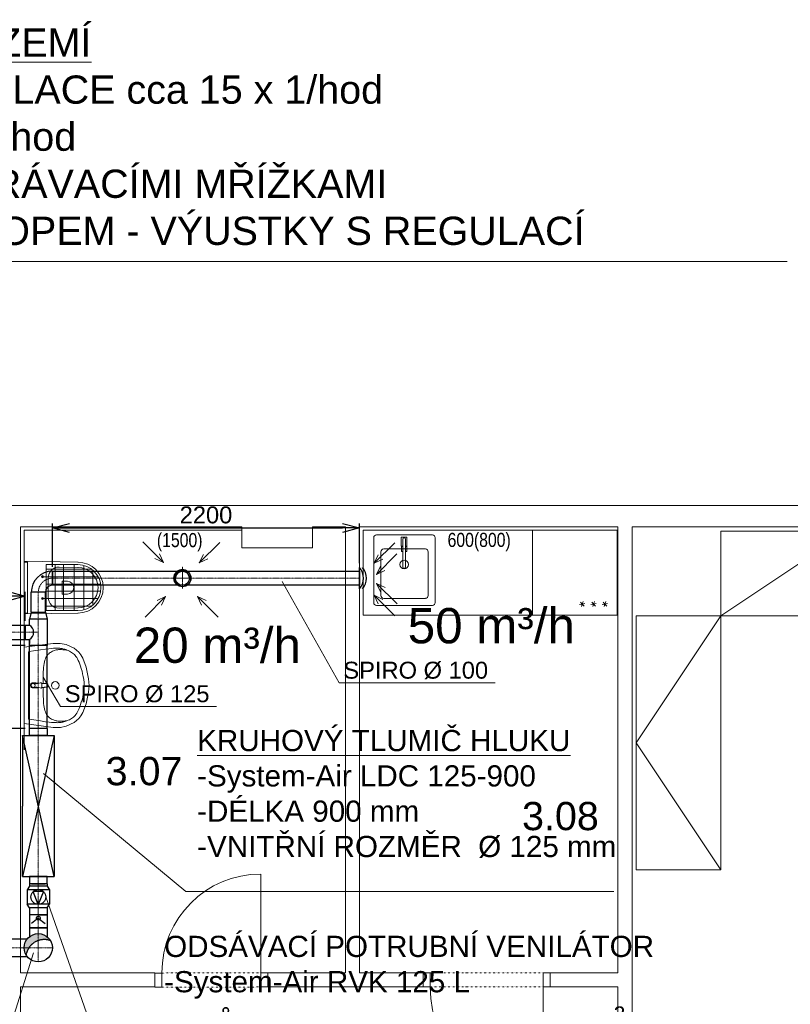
# Model space of a CAD drawing. Header units: millimetres. Extents: x 918337 to 1269480, y -257156 to -67477.
# Tile 85 of 114: x 1155423 to 1160880, y -192124 to -185149. Entities that reach past the tile are written whole.
import ezdxf

# ---------------------------------------------------------------- set-up
doc = ezdxf.new("R2010")
doc.units = ezdxf.units.MM
for name, pattern in [('ACAD_ISO10W100', [18.5, 12, -3, 0.5, -3]), ('DASHED', [0.75, 0.5, -0.25]), ('DĚLICÍ2', [15.875, 6.35, -3.175, 0, -3.175, 0, -3.175]), ('ČÁRKOVANÁ', [19.05, 12.7, -6.35])]:
    doc.linetypes.add(name, pattern=pattern)
doc.layers.get('0').update_dxf_attribs({"color": 8, "lineweight": 9})
for name, color, linetype, lineweight in [('1VZT - LEGENDY', 7, 'Continuous', 13), ('1VZT-POTRUBI', 4, 'Continuous', 30), ('1VZT-ČERCHOVANÁ', 7, 'ACAD_ISO10W100', 9), ('LEGENDY', 7, 'Continuous', 9), ('St_plocha_místnosti', 3, 'Continuous', 18)]:
    doc.layers.add(name, color=color, linetype=linetype, lineweight=lineweight)
doc.styles.add('Andy', font='arial.ttf')
doc.styles.get("Standard").update_dxf_attribs({"font": 'arial.ttf'})
doc.dimstyles.new('ISO-25', dxfattribs={"dimtxt": 2.5, "dimasz": 2.5, "dimexe": 1.25, "dimexo": 0.625, "dimtad": 1, "dimtxsty": 'Standard', "dimcen": 2.5, "dimadec": 0, "dimazin": 0, "dimtfac": 1, "dimtmove": 0, "dimatfit": 3, "dimfxl": 1, "dimarcsym": 0})

# ---------------------------------------------------------------- blocks, each defined once
blk = doc.blocks.new('asaas')
at = {"layer": '1VZT-POTRUBI', "ltscale": 0.1}
blk.add_line((1122601.9, -249372.7), (1122751.9, -249372.7), dxfattribs=at)
for centre in [(1122676.9, -249282.6), (1122676.9, -249303.9)]:
    blk.add_arc(centre, 117.7, 229.91606, 310.08394, dxfattribs=at)
blk = doc.blocks.new('sdcwdweedwed')
at = {"layer": '1VZT - LEGENDY', "ltscale": 0.5}
for p, q in [((1122410.5, -249621.8), (1122555.8, -249476.5)), ((1122555.8, -249476.5), (1122495.9, -249505.1)), ((1122555.8, -249476.5), (1122527.2, -249536.5)), ((1122928, -249621.8), (1122782.8, -249476.5)), ((1122782.8, -249476.5), (1122811.4, -249536.5)), ((1122782.8, -249476.5), (1122842.7, -249505.1)), ((1122494.2, -249638.4), (1122639.5, -249493.2)), ((1122639.5, -249493.2), (1122579.6, -249521.8)), ((1122639.5, -249493.2), (1122610.9, -249553.1)), ((1122848.5, -249637.7), (1122703.2, -249492.4)), ((1122703.2, -249492.4), (1122731.8, -249552.4)), ((1122703.2, -249492.4), (1122763.1, -249521.1))]:
    blk.add_line(p, q, dxfattribs=at)
blk = doc.blocks.new('wedwdwedw')
at = {"layer": '1VZT - LEGENDY'}
blk.add_blockref('sdcwdweedwed', (0, 0), dxfattribs=at)
at = {"layer": '1VZT-POTRUBI'}
blk.add_blockref('asaas', (0, 0), dxfattribs=at)
blk = doc.blocks.new('DSDDSF')
at = {"linetype": 'DASHED', "ltscale": 0.5}
for q in [(-140516.8, 238348), (-140590.9, 238265.9), (-140516.8, 238191.8), (-140434.7, 238265.9)]:
    blk.add_line((-140516.8, 238265.9), q, dxfattribs=at)
at = {"layer": '1VZT - LEGENDY', "ltscale": 0.5}
for p, q in [((-140796.7, 238522.9), (-140651.4, 238377.7)), ((-140251.8, 238520), (-140397.1, 238374.7)), ((-140651.4, 238377.7), (-140711.3, 238406.3)), ((-140651.4, 238377.7), (-140680, 238437.6)), ((-140397.1, 238374.7), (-140368.5, 238434.6)), ((-140397.1, 238374.7), (-140337.2, 238403.3)), ((-140781.5, 237990.2), (-140636.2, 238135.5)), ((-140636.2, 238135.5), (-140696.2, 238106.9)), ((-140636.2, 238135.5), (-140664.8, 238075.6)), ((-140264, 237990.2), (-140409.3, 238135.5)), ((-140409.3, 238135.5), (-140380.7, 238075.6)), ((-140409.3, 238135.5), (-140349.4, 238106.9))]:
    blk.add_line(p, q, dxfattribs=at)
at = {"layer": '1VZT-POTRUBI', "ltscale": 0.5}
for radius in [60, 50]:
    blk.add_circle((-140516.8, 238265.9), radius, dxfattribs=at)
at = {"layer": '1VZT-POTRUBI'}
for radius, start, end in [(60, 326.44269, 213.55731), (50, 0, 180)]:
    blk.add_arc((-140516.8, 238265.9), radius, start, end, dxfattribs=at)
blk = doc.blocks.new('_Open30')
at = {"color": 0, "linetype": 'ByBlock', "lineweight": -2}
for p, q in [((-1, 0.268), (0, 0)), ((0, 0), (-1, -0.268)), ((0, 0), (-1, 0))]:
    blk.add_line(p, q, dxfattribs=at)
blk = doc.blocks.new('*D832')
at = {"layer": '1VZT - LEGENDY', "color": 0, "lineweight": -2, "ltscale": 0.1, "transparency": 16777216}
for p, q in [((1154275.6, -189408.5), (1154275.6, -189202.9)), ((1155462, -189408.5), (1155462, -189202.9)), ((1154395.6, -189232.9), (1155342, -189232.9))]:
    blk.add_line(p, q, dxfattribs=at)
at = {"layer": 'Defpoints', "color": 0, "ltscale": 0.1, "transparency": 16777216}
for p in [(1155462, -189232.9), (1154275.6, -189438.5), (1155462, -189438.5)]:
    blk.add_point(p, dxfattribs=at)
at = {"layer": '1VZT - LEGENDY', "color": 0, "lineweight": -2, "ltscale": 0.1, "transparency": 16777216, "xscale": 120, "yscale": 120, "zscale": 120, "rotation": 180}
blk.add_blockref('_Open30', (1154275.6, -189232.9), dxfattribs=at)
at = {"layer": '1VZT - LEGENDY', "color": 0, "lineweight": -2, "ltscale": 0.1, "transparency": 16777216, "xscale": 120, "yscale": 120, "zscale": 120}
blk.add_blockref('_Open30', (1155462, -189232.9), dxfattribs=at)
at = {"layer": '1VZT - LEGENDY', "color": 0, "ltscale": 0.1, "transparency": 16777216, "insert": (1154868.8, -189141.6), "char_height": 120, "attachment_point": 5}
blk.add_mtext('1200', dxfattribs=at)
blk = doc.blocks.new('*D833')
at = {"layer": '1VZT - LEGENDY', "color": 0, "lineweight": -2, "ltscale": 0.1, "transparency": 16777216}
for p, q in [((1155654.5, -189025.4), (1155654.5, -188719)), ((1157829.5, -188999.7), (1157829.5, -188719)), ((1155774.5, -188749), (1157709.5, -188749))]:
    blk.add_line(p, q, dxfattribs=at)
at = {"layer": 'Defpoints', "color": 0, "ltscale": 0.1, "transparency": 16777216}
for p in [(1157829.5, -188749), (1155654.5, -189055.4), (1157829.5, -189029.7)]:
    blk.add_point(p, dxfattribs=at)
at = {"layer": '1VZT - LEGENDY', "color": 0, "lineweight": -2, "ltscale": 0.1, "transparency": 16777216, "xscale": 120, "yscale": 120, "zscale": 120, "rotation": 180}
blk.add_blockref('_Open30', (1155654.5, -188749), dxfattribs=at)
at = {"layer": '1VZT - LEGENDY', "color": 0, "lineweight": -2, "ltscale": 0.1, "transparency": 16777216, "xscale": 120, "yscale": 120, "zscale": 120}
blk.add_blockref('_Open30', (1157829.5, -188749), dxfattribs=at)
at = {"layer": '1VZT - LEGENDY', "color": 0, "ltscale": 0.1, "transparency": 16777216, "insert": (1156742, -188657.8), "char_height": 120, "attachment_point": 5}
blk.add_mtext('2200', dxfattribs=at)
blk = doc.blocks.new('*D834')
at = {"layer": '1VZT - LEGENDY', "color": 0, "lineweight": -2, "ltscale": 0.1, "transparency": 16777216}
for p, q in [((1155462, -189581), (1155295.8, -189581)), ((1155325.8, -189701), (1155325.8, -190049.2)), ((1155462, -190169.2), (1155295.8, -190169.2))]:
    blk.add_line(p, q, dxfattribs=at)
at = {"layer": 'Defpoints', "color": 0, "ltscale": 0.1, "transparency": 16777216}
for p in [(1155492, -189581), (1155325.8, -190169.2), (1155492, -190169.2)]:
    blk.add_point(p, dxfattribs=at)
at = {"layer": '1VZT - LEGENDY', "color": 0, "lineweight": -2, "ltscale": 0.1, "transparency": 16777216, "xscale": 120, "yscale": 120, "zscale": 120}
for p, rotation in [((1155325.8, -189581), 90), ((1155325.8, -190169.2), 270)]:
    blk.add_blockref('_Open30', p, dxfattribs=dict(at, rotation=rotation))
at = {"layer": '1VZT - LEGENDY', "color": 0, "ltscale": 0.1, "transparency": 16777216, "insert": (1155234.5, -189875.1), "char_height": 120, "attachment_point": 5, "rotation": 90}
blk.add_mtext('600', dxfattribs=at)
blk = doc.blocks.new('AXASXASXSAXA')
at = {"color": 8, "ltscale": 2}
for p, q in [((1175927.1, -222986.5), (1161097.1, -222986.5)), ((1165347.1, -223136.5), (1166912.9, -223136.5)), ((1165347.1, -223136.5), (1165347.1, -226296.5)), ((1166912.9, -223136.5), (1166912.9, -223286.5)), ((1167412.9, -223136.5), (1167412.9, -223286.5)), ((1167412.9, -223136.5), (1167647.1, -223136.5)), ((1167647.1, -223136.5), (1167647.1, -226296.5)), ((1167747.1, -223136.5), (1169577.1, -223136.5)), ((1167747.1, -223136.5), (1167747.1, -226296.5)), ((1169577.1, -226296.5), (1169577.1, -223136.5)), ((1169677.1, -223136.5), (1169677.1, -226646.5)), ((1169677.1, -223136.5), (1173917.1, -223136.5)), ((1166912.9, -223286.5), (1167412.9, -223286.5)), ((1165347.1, -226296.5), (1166297.1, -226296.5)), ((1166297.1, -226296.5), (1166297.1, -226396.5)), ((1167097.1, -226296.5), (1167647.1, -226296.5)), ((1167097.1, -226296.5), (1167097.1, -226396.5)), ((1167747.1, -226296.5), (1168197.1, -226296.5)), ((1168197.1, -226296.5), (1168197.1, -226396.5)), ((1169097.1, -226296.5), (1169577.1, -226296.5)), ((1169097.1, -226296.5), (1169097.1, -226396.5)), ((1165347.1, -226396.5), (1166297.1, -226396.5)), ((1165347.1, -226396.5), (1165347.1, -226591.5)), ((1167097.1, -226396.5), (1168197.1, -226396.5)), ((1169097.1, -226396.5), (1169577.1, -226396.5)), ((1169577.1, -226396.5), (1169577.1, -226646.5))]:
    blk.add_line(p, q, dxfattribs=at)
at = {"color": 8, "ltscale": 1.5}
for p, q in [((1166912.9, -223161.5), (1165372.1, -223161.5)), ((1165372.1, -223161.5), (1165372.1, -224716.5)), ((1169577.1, -223161.5), (1167772.1, -223161.5)), ((1167772.1, -223161.5), (1167772.1, -223761.5))]:
    blk.add_line(p, q, dxfattribs=at)
at = {"color": 8, "ltscale": 0.5}
for p, q in [((1167772.1, -223161.5), (1169572.1, -223161.5)), ((1167847.8, -223673.7), (1167847.8, -223213.7)), ((1167867.8, -223193.7), (1168263, -223193.7)), ((1168043, -223274.7), (1168043, -223209.7)), ((1168043, -223209.7), (1168083, -223209.7)), ((1168054, -223421.5), (1168054, -223223.7)), ((1168054, -223223.7), (1168054, -223274.7)), ((1168072, -223223.7), (1168072, -223421.6)), ((1168072, -223274.7), (1168072, -223223.7)), ((1168083, -223209.7), (1168083, -223274.7)), ((1168283, -223213.7), (1168283, -223673.7)), ((1167898, -223623.7), (1167898, -223313.7)), ((1167918, -223293.7), (1168213, -223293.7)), ((1168054, -223274.7), (1168043, -223274.7)), ((1168043.3, -223310.7), (1168043.3, -223275.7)), ((1168043.3, -223275.7), (1168054, -223275.7)), ((1168054, -223310.7), (1168043.3, -223310.7)), ((1168054, -223275.7), (1168054, -223310.7)), ((1168083, -223274.7), (1168072, -223274.7)), ((1168072, -223310.7), (1168072, -223275.7)), ((1168072, -223275.7), (1168082.7, -223275.7)), ((1168082.7, -223310.7), (1168072, -223310.7)), ((1168082.7, -223275.7), (1168082.7, -223310.7)), ((1168233, -223313.7), (1168233, -223623.7)), ((1168213, -223643.7), (1167918, -223643.7)), ((1169324.5, -223683.9), (1169311.7, -223669.5)), ((1169324.5, -223683.9), (1169330.7, -223665.6)), ((1169404.5, -223683.9), (1169391.7, -223669.5)), ((1169404.5, -223683.9), (1169410.7, -223665.6)), ((1169484.5, -223683.9), (1169471.7, -223669.5)), ((1169484.5, -223683.9), (1169490.7, -223665.6)), ((1168263, -223693.7), (1167867.8, -223693.7)), ((1169324.5, -223683.9), (1169305.6, -223687.8)), ((1169324.5, -223683.9), (1169318.4, -223702.3)), ((1169324.5, -223683.9), (1169343.5, -223680.1)), ((1169324.5, -223683.9), (1169337.3, -223698.4)), ((1169404.5, -223683.9), (1169385.6, -223687.8)), ((1169404.5, -223683.9), (1169398.4, -223702.3)), ((1169404.5, -223683.9), (1169423.5, -223680.1)), ((1169404.5, -223683.9), (1169417.3, -223698.4)), ((1169484.5, -223683.9), (1169465.6, -223687.8)), ((1169484.5, -223683.9), (1169478.4, -223702.3)), ((1169484.5, -223683.9), (1169503.5, -223680.1)), ((1169484.5, -223683.9), (1169497.3, -223698.4)), ((1167772.1, -223761.5), (1169572.1, -223761.5))]:
    blk.add_line(p, q, dxfattribs=at)
at = {"color": 8}
for p, q in [((1165372, -223387.2), (1165395.1, -223387.6)), ((1165372.1, -223380.7), (1165755.4, -223387.5)), ((1165372.1, -223380.7), (1165372.1, -223754.3)), ((1165395.1, -223387.6), (1165395.1, -223747.4)), ((1165619.5, -223422.1), (1165754.7, -223424.5)), ((1165494.6, -223490), (1165509.6, -223490)), ((1165502.1, -223482.5), (1165502.1, -223497.5)), ((1165542.1, -223567.5), (1165542.1, -223498)), ((1165640.1, -223567.5), (1165640.1, -223523.1)), ((1165641.1, -223522.1), (1165678, -223522.1)), ((1165542.1, -223567.5), (1165542.1, -223637)), ((1165640.1, -223567.5), (1165640.1, -223611.9)), ((1165494.6, -223645), (1165509.6, -223645)), ((1165502.1, -223652.5), (1165502.1, -223637.5)), ((1165641.1, -223612.9), (1165678, -223612.9)), ((1165619.5, -223713), (1165754.7, -223710.5)), ((1165372, -223747.8), (1165395.1, -223747.4)), ((1165372.1, -223754.3), (1165755.4, -223747.5)), ((1165372.1, -223990.2), (1165577.9, -223962.3)), ((1165372.2, -224530.2), (1165372.1, -223990.2)), ((1165406.3, -224020.3), (1165439.2, -224015.2)), ((1165439.2, -224015.2), (1165486.5, -224008.2)), ((1165486.5, -224008.2), (1165521.9, -224003.3)), ((1165521.9, -224003.3), (1165547.7, -224000.2)), ((1165547.7, -224000.2), (1165566.3, -223998.3)), ((1165558.2, -224025.9), (1165565, -224021.9)), ((1165565, -224021.9), (1165571.8, -224018.4)), ((1165566.3, -223998.3), (1165580.3, -223997.2)), ((1165571.8, -224018.4), (1165578.7, -224015.4)), ((1165577.9, -223962.3), (1165628, -223962.2)), ((1165578.7, -224015.4), (1165585.4, -224012.9)), ((1165580.3, -223997.2), (1165591.5, -223996.6)), ((1165585.4, -224012.9), (1165591.8, -224010.8)), ((1165591.5, -223996.6), (1165600.7, -223996.2)), ((1165591.8, -224010.8), (1165597.7, -224009.3)), ((1165597.7, -224009.3), (1165603.5, -224008.1)), ((1165600.7, -223996.2), (1165608, -223996.1)), ((1165603.5, -224008.1), (1165609.2, -224007.4)), ((1165608, -223996.1), (1165614, -223996.3)), ((1165609.2, -224007.4), (1165615.2, -224006.9)), ((1165614, -223996.3), (1165619.3, -223996.6)), ((1165615.2, -224006.9), (1165621.5, -224006.7)), ((1165619.3, -223996.6), (1165624.3, -223997)), ((1165621.5, -224006.7), (1165628.6, -224006.7)), ((1165624.3, -223997), (1165629.4, -223997.6)), ((1165628, -223962.2), (1165669.4, -223971)), ((1165628.6, -224006.7), (1165636.3, -224006.9)), ((1165629.4, -223997.6), (1165634.5, -223998.4)), ((1165634.5, -223998.4), (1165639.9, -223999.4)), ((1165636.3, -224006.9), (1165644.6, -224007.2)), ((1165639.9, -223999.4), (1165645.6, -224000.7)), ((1165644.6, -224007.2), (1165653, -224007.7)), ((1165645.6, -224000.7), (1165651.9, -224002.4)), ((1165651.9, -224002.4), (1165659, -224004.4)), ((1165653, -224007.7), (1165661.1, -224008.3)), ((1165659, -224004.4), (1165666.7, -224007)), ((1165661.1, -224008.3), (1165668.6, -224009.1)), ((1165666.7, -224007), (1165675, -224010)), ((1165668.6, -224009.1), (1165675, -224010)), ((1165669.4, -223971), (1165726.4, -223996.4)), ((1165675, -224010), (1165683.5, -224013.5)), ((1165683.5, -224013.5), (1165691.9, -224017.3)), ((1165691.9, -224017.3), (1165700.1, -224021.5)), ((1165700.1, -224021.5), (1165707.7, -224026)), ((1165726.4, -223996.4), (1165759.8, -224024.9)), ((1165759.8, -224024.9), (1165774.1, -224044.4)), ((1165402.2, -224495.2), (1165402.1, -224025.2)), ((1165513.6, -224105.6), (1165515.9, -224093.4)), ((1165515.9, -224093.4), (1165518.7, -224082.3)), ((1165518.7, -224082.3), (1165522, -224072.2)), ((1165522, -224072.2), (1165525.7, -224063.1)), ((1165525.7, -224063.1), (1165530, -224055)), ((1165530, -224055), (1165534.8, -224047.8)), ((1165534.8, -224047.8), (1165540, -224041.3)), ((1165540, -224041.3), (1165545.6, -224035.6)), ((1165545.6, -224035.6), (1165551.7, -224030.5)), ((1165551.7, -224030.5), (1165558.2, -224025.9)), ((1165707.7, -224026), (1165714.8, -224030.8)), ((1165714.8, -224030.8), (1165721.3, -224035.9)), ((1165721.3, -224035.9), (1165727.4, -224041.5)), ((1165727.4, -224041.5), (1165733.2, -224047.8)), ((1165733.2, -224047.8), (1165738.9, -224054.9)), ((1165738.9, -224054.9), (1165744.4, -224063.1)), ((1165744.4, -224063.1), (1165750, -224072.5)), ((1165750, -224072.5), (1165755.4, -224083.3)), ((1165755.4, -224083.3), (1165760.8, -224095.5)), ((1165774.1, -224044.4), (1165787.1, -224068.3)), ((1165787.1, -224068.3), (1165810.1, -224130.7)), ((1165507.6, -224165), (1165508.6, -224148.6)), ((1165508.6, -224148.6), (1165510, -224133.2)), ((1165510, -224133.2), (1165511.6, -224118.9)), ((1165511.6, -224118.9), (1165513.6, -224105.6)), ((1165760.8, -224095.5), (1165766.1, -224109.2)), ((1165766.1, -224109.2), (1165771.4, -224124.2)), ((1165771.4, -224124.2), (1165776.6, -224140.7)), ((1165776.6, -224140.7), (1165781.6, -224158.4)), ((1165781.6, -224158.4), (1165786.2, -224177.1)), ((1165810.1, -224130.7), (1165828.3, -224212.7)), ((1165505.7, -224239.7), (1165505.9, -224219.8)), ((1165505.9, -224219.8), (1165506.2, -224200.7)), ((1165506.2, -224200.7), (1165506.8, -224182.4)), ((1165506.8, -224182.4), (1165507.6, -224165)), ((1165786.2, -224177.1), (1165790.3, -224196.8)), ((1165790.3, -224196.8), (1165793.6, -224217.4)), ((1165793.6, -224217.4), (1165796, -224238.8)), ((1165828.3, -224212.7), (1165832.1, -224260.1)), ((1165417.1, -224260.2), (1165417.1, -224260.2)), ((1165418.4, -224253.2), (1165418.4, -224253.2)), ((1165418.4, -224267.3), (1165418.4, -224267.3)), ((1165422, -224247.3), (1165422, -224247.3)), ((1165422, -224273.1), (1165422, -224273.1)), ((1165427.5, -224243.3), (1165427.5, -224243.3)), ((1165427.5, -224277.1), (1165427.5, -224277.1)), ((1165433.8, -224242), (1165436.1, -224242.1)), ((1165433.8, -224278.4), (1165436.1, -224278.4)), ((1165435.7, -224245.2), (1165442.7, -224245.9)), ((1165435.7, -224275.2), (1165442.7, -224274.5)), ((1165436.1, -224242.1), (1165438, -224242.1)), ((1165436.1, -224278.4), (1165438, -224278.3)), ((1165438, -224242.1), (1165439.7, -224242.2)), ((1165438, -224278.3), (1165439.7, -224278.2)), ((1165439.7, -224242.2), (1165441.1, -224242.3)), ((1165439.7, -224278.2), (1165441.1, -224278.2)), ((1165441.1, -224242.3), (1165442.4, -224242.3)), ((1165441.1, -224278.2), (1165442.4, -224278.1)), ((1165442.4, -224242.3), (1165443.5, -224242.4)), ((1165442.4, -224278.1), (1165443.5, -224278)), ((1165442.7, -224245.9), (1165448.6, -224247.2)), ((1165442.7, -224274.5), (1165448.6, -224273.2)), ((1165443.5, -224242.4), (1165444.6, -224242.4)), ((1165443.5, -224278), (1165444.6, -224278)), ((1165444.6, -224242.4), (1165445.7, -224242.5)), ((1165444.6, -224278), (1165445.7, -224277.9)), ((1165445.7, -224242.5), (1165446.7, -224242.6)), ((1165445.7, -224277.9), (1165446.7, -224277.8)), ((1165446.7, -224242.6), (1165447.8, -224242.6)), ((1165446.7, -224277.8), (1165447.8, -224277.8)), ((1165447.8, -224242.6), (1165448.9, -224242.7)), ((1165447.8, -224277.8), (1165448.9, -224277.7)), ((1165448.6, -224247.2), (1165453, -224248.2)), ((1165448.6, -224273.2), (1165453, -224272.2)), ((1165448.9, -224242.7), (1165450.1, -224242.8)), ((1165448.9, -224277.7), (1165450.1, -224277.6)), ((1165450.1, -224242.8), (1165451.4, -224242.9)), ((1165450.1, -224277.6), (1165451.4, -224277.5)), ((1165451.4, -224242.9), (1165452.7, -224243)), ((1165451.4, -224277.5), (1165452.7, -224277.4)), ((1165452.7, -224243), (1165454.1, -224243.1)), ((1165452.7, -224277.4), (1165454.2, -224277.3)), ((1165453, -224248.2), (1165457.1, -224248.5)), ((1165453, -224272.2), (1165457.1, -224271.9)), ((1165454.1, -224243.1), (1165455.6, -224243.2)), ((1165454.2, -224277.3), (1165455.6, -224277.2)), ((1165455.6, -224243.2), (1165457.1, -224243.3)), ((1165455.6, -224277.2), (1165457.1, -224277.1)), ((1165457.1, -224243.3), (1165458.6, -224243.4)), ((1165457.1, -224248.5), (1165462.5, -224247.8)), ((1165457.1, -224271.9), (1165462.5, -224272.6)), ((1165457.1, -224277.1), (1165458.6, -224277)), ((1165458.6, -224243.4), (1165460.1, -224243.5)), ((1165458.6, -224277), (1165460.1, -224276.9)), ((1165460.1, -224243.5), (1165461.6, -224243.6)), ((1165460.1, -224276.9), (1165461.7, -224276.8)), ((1165461.6, -224243.6), (1165463.3, -224243.7)), ((1165461.7, -224276.8), (1165463.3, -224276.7)), ((1165462.5, -224247.8), (1165472.6, -224245.6)), ((1165462.5, -224272.6), (1165472.6, -224274.8)), ((1165463.3, -224243.7), (1165465, -224243.8)), ((1165463.3, -224276.7), (1165465, -224276.6)), ((1165465, -224243.8), (1165466.9, -224243.9)), ((1165465, -224276.6), (1165466.9, -224276.5)), ((1165466.9, -224243.9), (1165469, -224244.1)), ((1165466.9, -224276.5), (1165469, -224276.3)), ((1165469, -224244.1), (1165471.3, -224244.2)), ((1165469, -224276.3), (1165471.3, -224276.2)), ((1165471.3, -224244.2), (1165473.8, -224244.4)), ((1165471.3, -224276.2), (1165473.9, -224276)), ((1165472.6, -224245.6), (1165485.6, -224242)), ((1165472.6, -224274.8), (1165485.7, -224278.4)), ((1165473.8, -224244.4), (1165476.2, -224244.6)), ((1165473.9, -224276), (1165476.2, -224275.8)), ((1165485.6, -224242), (1165492.3, -224241.1)), ((1165485.7, -224278.4), (1165492.3, -224279.2)), ((1165492.3, -224241.1), (1165494.6, -224242.1)), ((1165492.3, -224279.2), (1165494.6, -224278.2)), ((1165494.6, -224242.1), (1165495.6, -224243.6)), ((1165494.6, -224278.2), (1165495.6, -224276.8)), ((1165495.6, -224243.6), (1165496.8, -224247.6)), ((1165495.6, -224276.8), (1165496.8, -224272.8)), ((1165496.4, -224245.8), (1165499.6, -224246)), ((1165496.4, -224274.6), (1165499.6, -224274.4)), ((1165496.8, -224247.6), (1165497.3, -224251.3)), ((1165496.8, -224272.8), (1165497.3, -224269.1)), ((1165497.3, -224251.3), (1165498, -224260.2)), ((1165497.3, -224269.1), (1165498, -224260.2)), ((1165499.6, -224246), (1165503.2, -224246.1)), ((1165499.6, -224274.4), (1165503.2, -224274.3)), ((1165503.2, -224246.1), (1165506.8, -224246.3)), ((1165503.2, -224274.3), (1165506.8, -224274.1)), ((1165505.6, -224246.2), (1165505.7, -224239.7)), ((1165505.6, -224274.2), (1165505.7, -224280.7)), ((1165505.7, -224280.7), (1165505.9, -224300.6)), ((1165505.9, -224300.6), (1165506.3, -224319.7)), ((1165506.8, -224246.3), (1165510.3, -224246.4)), ((1165506.8, -224274.1), (1165510.3, -224274)), ((1165510.3, -224246.4), (1165513.8, -224246.5)), ((1165510.3, -224274), (1165513.8, -224273.9)), ((1165513.8, -224246.5), (1165517.1, -224246.6)), ((1165513.8, -224273.9), (1165517.1, -224273.8)), ((1165517.1, -224246.6), (1165520.2, -224246.7)), ((1165517.1, -224273.8), (1165520.2, -224273.7)), ((1165520.2, -224246.7), (1165523.1, -224246.7)), ((1165520.2, -224273.7), (1165523.1, -224273.6)), ((1165523.1, -224246.7), (1165525.6, -224246.8)), ((1165523.1, -224273.6), (1165525.6, -224273.6)), ((1165525.6, -224246.8), (1165527.7, -224246.9)), ((1165525.6, -224273.6), (1165527.7, -224273.5)), ((1165527.7, -224246.9), (1165529.4, -224247)), ((1165527.7, -224273.5), (1165529.4, -224273.4)), ((1165529.4, -224247), (1165530.9, -224247)), ((1165529.4, -224273.4), (1165530.9, -224273.3)), ((1165530.9, -224247), (1165532.1, -224247.1)), ((1165530.9, -224273.3), (1165532.1, -224273.3)), ((1165532.1, -224247.1), (1165533.1, -224247.2)), ((1165532.1, -224273.3), (1165533.1, -224273.2)), ((1165533.1, -224247.2), (1165533.9, -224247.3)), ((1165533.1, -224273.2), (1165533.9, -224273.1)), ((1165533.9, -224247.3), (1165534.7, -224247.4)), ((1165533.9, -224273.1), (1165534.7, -224273)), ((1165534.7, -224247.4), (1165535.3, -224247.5)), ((1165534.7, -224273), (1165535.3, -224272.8)), ((1165535.3, -224247.5), (1165535.9, -224247.7)), ((1165535.3, -224272.8), (1165535.9, -224272.7)), ((1165535.9, -224247.7), (1165536.4, -224247.8)), ((1165535.9, -224272.7), (1165536.4, -224272.5)), ((1165536.4, -224247.8), (1165536.8, -224248)), ((1165536.4, -224272.5), (1165536.8, -224272.4)), ((1165536.8, -224248), (1165537.2, -224248.2)), ((1165536.8, -224272.4), (1165537.2, -224272.2)), ((1165537.2, -224248.2), (1165537.6, -224248.5)), ((1165537.2, -224272.2), (1165537.6, -224271.9)), ((1165537.6, -224248.5), (1165538, -224248.7)), ((1165537.6, -224271.9), (1165538, -224271.6)), ((1165538, -224248.7), (1165538.3, -224249.1)), ((1165538, -224271.6), (1165538.3, -224271.3)), ((1165538.3, -224249.1), (1165538.6, -224249.5)), ((1165538.3, -224271.3), (1165538.6, -224270.9)), ((1165538.6, -224249.5), (1165538.9, -224249.9)), ((1165538.6, -224270.9), (1165538.9, -224270.4)), ((1165538.9, -224249.9), (1165539.1, -224250.5)), ((1165538.9, -224270.4), (1165539.1, -224269.9)), ((1165539.1, -224250.5), (1165539.3, -224251.2)), ((1165539.1, -224269.9), (1165539.3, -224269.2)), ((1165539.3, -224251.2), (1165539.5, -224252.1)), ((1165539.3, -224269.2), (1165539.5, -224268.2)), ((1165539.5, -224252.1), (1165539.7, -224253.5)), ((1165539.5, -224268.2), (1165539.7, -224266.9)), ((1165539.7, -224253.5), (1165539.8, -224255.4)), ((1165539.7, -224266.9), (1165539.8, -224265)), ((1165539.8, -224255.4), (1165539.8, -224257.9)), ((1165539.8, -224257.9), (1165539.9, -224260.2)), ((1165539.8, -224262.4), (1165539.9, -224260.2)), ((1165539.8, -224265), (1165539.8, -224262.4)), ((1165790.3, -224323.4), (1165793.6, -224302.8)), ((1165793.6, -224302.8), (1165796, -224281.5)), ((1165796, -224238.8), (1165797.2, -224262)), ((1165796, -224281.5), (1165797.2, -224258.3)), ((1165828.3, -224307.5), (1165832.1, -224260.1)), ((1165506.3, -224319.7), (1165506.9, -224338)), ((1165506.9, -224338), (1165507.7, -224355.4)), ((1165507.7, -224355.4), (1165508.7, -224371.8)), ((1165508.7, -224371.8), (1165510, -224387.2)), ((1165776.6, -224379.6), (1165781.6, -224361.9)), ((1165781.6, -224361.9), (1165786.3, -224343.1)), ((1165786.3, -224343.1), (1165790.3, -224323.4)), ((1165810.2, -224389.6), (1165828.3, -224307.5)), ((1165510, -224387.2), (1165511.6, -224401.5)), ((1165511.6, -224401.5), (1165513.6, -224414.8)), ((1165513.6, -224414.8), (1165516, -224427)), ((1165516, -224427), (1165518.8, -224438.1)), ((1165518.8, -224438.1), (1165522.1, -224448.2)), ((1165750, -224447.7), (1165755.5, -224436.9)), ((1165755.5, -224436.9), (1165760.9, -224424.7)), ((1165760.9, -224424.7), (1165766.2, -224411.1)), ((1165766.2, -224411.1), (1165771.5, -224396)), ((1165771.5, -224396), (1165776.6, -224379.6)), ((1165787.1, -224451.9), (1165810.2, -224389.6)), ((1165406.4, -224500.1), (1165439.3, -224505.2)), ((1165439.3, -224505.2), (1165486.6, -224512.2)), ((1165486.6, -224512.2), (1165522, -224517.1)), ((1165522.1, -224448.2), (1165525.8, -224457.3)), ((1165525.8, -224457.3), (1165530.1, -224465.4)), ((1165530.1, -224465.4), (1165534.9, -224472.6)), ((1165534.9, -224472.6), (1165540.1, -224479)), ((1165540.1, -224479), (1165545.8, -224484.8)), ((1165545.8, -224484.8), (1165551.9, -224489.9)), ((1165551.9, -224489.9), (1165558.3, -224494.4)), ((1165558.3, -224494.4), (1165565.1, -224498.4)), ((1165565.1, -224498.4), (1165572, -224501.9)), ((1165572, -224501.9), (1165578.8, -224505)), ((1165578.8, -224505), (1165585.5, -224507.5)), ((1165585.5, -224507.5), (1165591.9, -224509.5)), ((1165591.9, -224509.5), (1165597.9, -224511)), ((1165597.9, -224511), (1165603.6, -224512.2)), ((1165603.6, -224512.2), (1165609.4, -224513)), ((1165609.4, -224513), (1165615.3, -224513.4)), ((1165636.5, -224513.4), (1165644.7, -224513.1)), ((1165644.7, -224513.1), (1165653.1, -224512.6)), ((1165653.1, -224512.6), (1165661.2, -224512)), ((1165661.2, -224512), (1165668.7, -224511.2)), ((1165666.9, -224513.3), (1165675.1, -224510.3)), ((1165668.7, -224511.2), (1165675.1, -224510.3)), ((1165675.1, -224510.3), (1165683.6, -224506.8)), ((1165683.6, -224506.8), (1165692, -224503)), ((1165692, -224503), (1165700.2, -224498.8)), ((1165700.2, -224498.8), (1165707.9, -224494.3)), ((1165707.9, -224494.3), (1165714.9, -224489.5)), ((1165714.9, -224489.5), (1165721.4, -224484.4)), ((1165721.4, -224484.4), (1165727.5, -224478.8)), ((1165726.5, -224523.9), (1165759.9, -224495.3)), ((1165727.5, -224478.8), (1165733.3, -224472.5)), ((1165733.3, -224472.5), (1165739, -224465.4)), ((1165739, -224465.4), (1165744.5, -224457.2)), ((1165744.5, -224457.2), (1165750, -224447.7)), ((1165759.9, -224495.3), (1165774.2, -224475.8)), ((1165774.2, -224475.8), (1165787.1, -224451.9)), ((1165372.2, -224530.2), (1165578, -224558)), ((1165522, -224517.1), (1165547.9, -224520.2)), ((1165547.9, -224520.2), (1165566.5, -224522)), ((1165566.5, -224522), (1165580.4, -224523.1)), ((1165578, -224558), (1165628.2, -224558.1)), ((1165580.4, -224523.1), (1165591.7, -224523.8)), ((1165591.7, -224523.8), (1165600.8, -224524.1)), ((1165600.8, -224524.1), (1165608.1, -224524.2)), ((1165608.1, -224524.2), (1165614.2, -224524.1)), ((1165614.2, -224524.1), (1165619.4, -224523.8)), ((1165615.3, -224513.4), (1165621.7, -224513.6)), ((1165619.4, -224523.8), (1165624.5, -224523.3)), ((1165621.7, -224513.6), (1165628.7, -224513.6)), ((1165624.5, -224523.3), (1165629.5, -224522.7)), ((1165628.2, -224558.1), (1165669.6, -224549.2)), ((1165628.7, -224513.6), (1165636.5, -224513.4)), ((1165629.5, -224522.7), (1165634.7, -224521.9)), ((1165634.7, -224521.9), (1165640, -224520.9)), ((1165640, -224520.9), (1165645.7, -224519.6)), ((1165645.7, -224519.6), (1165652, -224518)), ((1165652, -224518), (1165659.1, -224515.9)), ((1165659.1, -224515.9), (1165666.9, -224513.3)), ((1165669.6, -224549.2), (1165726.5, -224523.9))]:
    blk.add_line(p, q, dxfattribs=at)
at = {"color": 8, "ltscale": 0.5}
for points in [[(1167772.1, -223161.5), (1167772.1, -223761.5)], [(1168972.1, -223161.5), (1168972.1, -223761.5)], [(1169572.1, -223161.5), (1169572.1, -223761.5)]]:
    blk.add_lwpolyline(points, dxfattribs=at)
at = {"color": 8, "linetype": 'ByBlock', "lineweight": -2}
for points in [[(1172105.5, -223767.7), (1170305.5, -223767.7), (1170305.5, -223167.7), (1172105.5, -223167.7), (1172105.5, -223767.7), (1171205.5, -223167.7), (1170305.5, -223767.7)], [(1170305.5, -223767.7), (1170305.5, -225567.7), (1169705.5, -225567.7), (1169705.5, -223767.7), (1170305.5, -223767.7), (1169705.5, -224667.7), (1170305.5, -225567.7)]]:
    blk.add_lwpolyline(points, dxfattribs=at)
at = {"color": 8}
for points in [[(1165752.1, -223730.5), (1165528.2, -223730.5), (1165528.2, -223404.5), (1165752.1, -223404.5)], [(1165528.2, -223437.9), (1165851, -223437.9)], [(1165591.8, -223730.5), (1165591.8, -223404.5)], [(1165650.1, -223730.5), (1165650.1, -223404.5)], [(1165726.8, -223730.5), (1165726.8, -223404.5)], [(1165795.1, -223724.7), (1165795.1, -223410.3)], [(1165859.1, -223690.5), (1165859.1, -223444.5)], [(1165502.1, -223490.7), (1165895.9, -223490.7)], [(1165528.2, -223543.5), (1165913.3, -223543.5)], [(1165528.2, -223591.6), (1165913.3, -223591.6)], [(1165502.1, -223645), (1165895.5, -223645)], [(1165528.2, -223698.5), (1165849.2, -223698.5)]]:
    blk.add_lwpolyline(points, dxfattribs=at)
at = {"color": 8, "ltscale": 2}
for points in [[(1167047.1, -226296.5), (1167047.1, -225596.5)], [(1169047.1, -226396.5), (1169047.1, -227196.5)]]:
    blk.add_lwpolyline(points, dxfattribs=at)
for points in [[(1166347.1, -226297.4), (1166297.1, -226297.4), (1166297.1, -226397.4), (1166347.1, -226397.4)], [(1167097.1, -226296.5), (1167047.1, -226296.5), (1167047.1, -226396.5), (1167097.1, -226396.5)], [(1168247.1, -226395.7), (1168197.1, -226395.7), (1168197.1, -226295.7), (1168247.1, -226295.7)], [(1169097.1, -226396.5), (1169047.1, -226396.5), (1169047.1, -226296.5), (1169097.1, -226296.5)]]:
    blk.add_lwpolyline(points, close=True, dxfattribs=at)
at = {"color": 8, "linetype": 'DĚLICÍ2', "ltscale": 2}
for points in [[(1166347.1, -226297.4), (1167047.1, -226296.5)], [(1168247.1, -226295.7), (1169047.1, -226296.5)], [(1168247.1, -226395.7), (1169047.1, -226396.5)], [(1166347.1, -226397.4), (1167047.1, -226396.5)]]:
    blk.add_lwpolyline(points, dxfattribs=at)
at = {"color": 8, "ltscale": 0.5}
blk.add_circle((1168063, -223403.7), 30, dxfattribs=at)
at = {"color": 8}
for centre in [(1165502.1, -223490), (1165502.1, -223645)]:
    blk.add_circle(centre, 7.5, dxfattribs=at)
at = {"color": 8, "ltscale": 0.5}
for centre, radius, start, end in [((1167867.8, -223213.7), 20, 90, 180), ((1168063, -223223.7), 9, 0, 180), ((1168063, -223223.7), 9, 0, 180), ((1168263, -223213.7), 20, 0, 90), ((1167918, -223313.7), 20, 90, 180), ((1168213, -223313.7), 20, 0, 90), ((1168063, -223421.6), 9, 179.85276, 359.85276), ((1167867.8, -223673.7), 20, 180, 270), ((1167918, -223623.7), 20, 180, 270), ((1168213, -223623.7), 20, 270, 0), ((1168263, -223673.7), 20, 270, 0)]:
    blk.add_arc(centre, radius, start, end, dxfattribs=at)
at = {"color": 8}
for centre, radius, start, end in [((1165752.1, -223567.5), 180, 0, 90), ((1165618.1, -223498), 76, 88.95127, 180), ((1165752.1, -223567.5), 163, 270, 90), ((1165752.1, -223567.5), 143, 0, 90), ((1165641.1, -223523.1), 1, 90, 180), ((1165678, -223567.5), 45.4, 0, 90), ((1165678, -223567.5), 45.4, 270, 0), ((1165752.1, -223567.5), 143, 270, 0), ((1165752.1, -223567.5), 180, 270, 0), ((1165618.1, -223637), 76, 180, 271.04873), ((1165641.1, -223611.9), 1, 180, 270)]:
    blk.add_arc(centre, radius, start, end, dxfattribs=at)
at = {"color": 8, "ltscale": 2}
for centre, radius, start, end in [((1167047.1, -226296.5), 700, 90, 180), ((1169047.1, -226396.5), 800, 180, 270)]:
    blk.add_arc(centre, radius, start, end, dxfattribs=at)
at = {"color": 8}
for centre, major_axis, start_param, end_param in [((1165407.1, -224025.2), (3.54, -3.54), 2.51122, 3.927237), ((1165592.1, -224260.2), (-19.1, -19.1), 0.785398, 7.068583), ((1165436.9, -224260.2), (14, -14), 3.564351, 3.927237), ((1165436.9, -224260.2), (14, -14), 3.927237, 4.290124), ((1165435.4, -224259.6), (12.9, -12.9), 3.185282, 3.564351), ((1165435.4, -224260.8), (12.9, -12.9), 4.290124, 4.669192), ((1165435, -224260.2), (-10.6, -10.6), 3.881371, 7.115283), ((1165435, -224260.2), (9.75, -9.75), -0.785398, 5.497787), ((1165434.4, -224258.7), (-11.9, -11.9), 4.351639, 4.756078), ((1165434.4, -224261.7), (-11.9, -11.9), 6.239989, 6.644428), ((1165433.8, -224257.3), (10.9, -10.9), 2.356441, 2.780842), ((1165433.8, -224263.1), (10.9, -10.9), -1.209553, -0.785152), ((1165407.2, -224495.2), (-3.54, -3.54), 5.498034, 6.914051)]:
    blk.add_ellipse(centre, major_axis=major_axis, ratio=1, start_param=start_param, end_param=end_param, dxfattribs=at)
at = {"color": 8, "ltscale": 0.5}
blk.add_point((1168213, -223643.7), dxfattribs=at)
at = {"color": 8, "width": 0.8}
for s, p in [('(1500)', (1166311.9, -223280.8)), ('600(800)', (1168370.5, -223279.4))]:
    blk.add_text(s, height=100, dxfattribs=at).set_placement(p)

msp = doc.modelspace()

# ---------------------------------------------------------------- hatches: boundary and pattern name
at = {"layer": '1VZT - LEGENDY', "ltscale": 0.1}
h = msp.add_hatch(color=4, dxfattribs=at)
h.dxf.hatch_style = 1
h.paths.add_polyline_path([(1155554.5, -191623), (1155554.5, -191672.2, -0.170297), (1155641.1, -191673, 0.267928)])
h.paths.add_polyline_path([(1155554.5, -191623, 0.414214), (1155454.5, -191723, 0.131673), (1155467.9, -191773, -0.272864), (1155554.5, -191672.2)])

# ---------------------------------------------------------------- linework, layer by layer
for p, q in [((1151035.9, -186862.7), (1160856.8, -186862.7)), ((1157685, -189847.6), (1157282.5, -189129.3)), ((1155712.1, -190014.4), (1155588.6, -189805.3)), ((1157685, -189847.6), (1158788.9, -189847.6)), ((1155712.1, -190014.4), (1156816, -190014.4)), ((1156598.1, -191325.2), (1155590.5, -190487.8)), ((1156377.3, -193550.8), (1155607.2, -191363.6)), ((1156598.1, -191325.2), (1159631.2, -191325.2)), ((1155129.8, -193015.5), (1155519.5, -191758.4))]:
    msp.add_line(p, q, dxfattribs=at)
at = {"layer": '1VZT-POTRUBI', "ltscale": 0.1}
for p, q in [((1155654.5, -189155.4), (1155654.5, -189055.4)), ((1155654.5, -189055.4), (1155654.5, -189155.4)), ((1155654.5, -189055.4), (1157829.5, -189055.4)), ((1157829.5, -189055.4), (1157829.5, -189155.4)), ((1155604.5, -189205.4), (1155504.5, -189205.4)), ((1155504.5, -189346), (1155504.5, -189205.4)), ((1155604.5, -189346), (1155604.5, -189205.4)), ((1157829.5, -189155.4), (1155654.5, -189155.4)), ((1155504.5, -189346), (1155492, -189396)), ((1155504.5, -189346), (1155604.5, -189346)), ((1155604.5, -189346), (1155617, -189396)), ((1155492, -189438.5), (1155492, -189396)), ((1155617, -189396), (1155492, -189396)), ((1155617, -189396), (1155617, -189581)), ((1154233.1, -189438.5), (1155462, -189438.5)), ((1155462, -189438.5), (1155492, -189438.5)), ((1155462, -189438.5), (1155462, -189538.5)), ((1154233.1, -189538.5), (1155462, -189538.5)), ((1155462, -189538.5), (1155492, -189538.5)), ((1155492, -189538.5), (1155492, -189568.5)), ((1155492, -189581), (1155492, -189538.5)), ((1155617, -189581), (1155492, -189581)), ((1155492, -190169.2), (1155492, -189581)), ((1155617, -190169.2), (1155617, -189581)), ((1155603.4, -191269.2), (1155505.7, -191269.2)), ((1155492, -191581.8), (1155617, -191581.8)), ((1155492, -191581.8), (1155617, -191581.8)), ((1155492, -191581.8), (1155492, -191644.9)), ((1155617, -191581.8), (1155617, -191644.9)), ((1153921.1, -191660.5), (1155476.5, -191660.5)), ((1153921.1, -191785.5), (1155476.5, -191785.5))]:
    msp.add_line(p, q, dxfattribs=at)
at = {"layer": '1VZT-POTRUBI'}
for p, q in [((1155617, -190169.2), (1155492, -190169.2)), ((1155492, -190219.2), (1155492, -190169.2)), ((1155617, -190169.2), (1155617, -190219.2)), ((1155442, -190219.2), (1155667, -190219.2)), ((1155442, -190219.2), (1155442, -190719.2)), ((1155667, -191219.2), (1155442, -190219.2)), ((1155442, -190219.2), (1155667, -190219.2)), ((1155667, -190219.2), (1155442, -191219.2)), ((1155617, -190219.2), (1155492, -190219.2)), ((1155667, -190219.2), (1155667, -191219.2)), ((1155442, -191219.2), (1155442, -190719.2)), ((1155442, -191219.2), (1155667, -191219.2)), ((1155617, -191219.2), (1155492, -191219.2)), ((1155492, -191219.2), (1155492, -191269.2)), ((1155617, -191269.2), (1155617, -191219.2)), ((1155492, -191288), (1155475.1, -191313)), ((1155475.1, -191313), (1155475.1, -191414.2)), ((1155634, -191313), (1155475.1, -191313)), ((1155492, -191269.2), (1155492, -191288)), ((1155617, -191269.2), (1155492, -191269.2)), ((1155617, -191269.2), (1155492, -191269.2)), ((1155617, -191288), (1155492, -191288)), ((1155617, -191269.2), (1155617, -191288)), ((1155617, -191288), (1155634, -191313)), ((1155634, -191313), (1155634, -191414.2)), ((1155492, -191439.2), (1155475.1, -191414.2)), ((1155634, -191414.2), (1155475.1, -191414.2)), ((1155492, -191439.2), (1155492, -191458)), ((1155617, -191439.2), (1155492, -191439.2)), ((1155617, -191439.2), (1155634, -191414.2)), ((1155617, -191439.2), (1155617, -191458)), ((1155617, -191489.8), (1155492, -191489.8))]:
    msp.add_line(p, q, dxfattribs=at)
at = {"layer": '1VZT-POTRUBI', "ltscale": 20}
for p, q in [((1155617, -191269.2), (1155492, -191269.2)), ((1155505.7, -191269.2), (1155603.4, -191269.2)), ((1155492, -191439.2), (1155492, -191581.8)), ((1155617, -191439.2), (1155617, -191581.7)), ((1155617, -191581.8), (1155492, -191581.8))]:
    msp.add_line(p, q, dxfattribs=at)
at = {"layer": '1VZT-POTRUBI', "color": 7}
for p, q in [((1155554.5, -191416.3), (1155518.5, -191325.2)), ((1155590.5, -191325.2), (1155518.5, -191325.2)), ((1155590.5, -191325.2), (1155554.5, -191416.3))]:
    msp.add_line(p, q, dxfattribs=at)
at = {"layer": '1VZT-POTRUBI', "linetype": 'Continuous'}
for p, q in [((1155554.5, -191489.8), (1155492, -191489.8)), ((1155492, -191489.8), (1155492, -191581.8)), ((1155554.5, -191513.5), (1155506, -191551.4)), ((1155554.5, -191489.8), (1155617, -191489.8)), ((1155554.5, -191513.5), (1155603, -191551.4)), ((1155617, -191489.8), (1155617, -191581.8)), ((1155617, -191581.8), (1155492, -191581.8))]:
    msp.add_line(p, q, dxfattribs=at)
at = {"layer": '1VZT-POTRUBI', "color": 7}
msp.add_circle((1155554.5, -191363.6), 52.7, dxfattribs=at)
at = {"layer": '1VZT-POTRUBI', "linetype": 'Continuous'}
msp.add_circle((1155554.5, -191513.5), 13.7, dxfattribs=at)
at = {"layer": '1VZT-POTRUBI', "ltscale": 0.1}
msp.add_circle((1155554.5, -191723), 100, dxfattribs=at)
for centre, radius, start, end in [((1155654.5, -189205.4), 150, 90, 180), ((1155654.5, -189205.4), 50, 90, 180), ((1155464.6, -189488.5), 57, 298.72147, 61.27853)]:
    msp.add_arc(centre, radius, start, end, dxfattribs=at)
at = {"layer": '1VZT-POTRUBI', "linetype": 'ČÁRKOVANÁ', "ltscale": 0.1}
msp.add_arc((1155596.7, -191796), 130.8, 70.15054, 169.85864, dxfattribs=at)
at = {"layer": '1VZT-ČERCHOVANÁ', "color": 7, "ltscale": 0.1}
for p, q in [((1155654.5, -189105.4), (1157829.5, -189105.4)), ((1155554.5, -191823), (1155554.5, -189205.4)), ((1155554.5, -189488.5), (1151613.3, -189488.5))]:
    msp.add_line(p, q, dxfattribs=at)
at = {"layer": '1VZT-ČERCHOVANÁ', "color": 7}
msp.add_line((1155554.5, -191245.6), (1155554.5, -191510.8), dxfattribs=at)
at = {"layer": '1VZT-ČERCHOVANÁ', "ltscale": 0.1}
for p in [(1154021, -191723), (1155654.5, -191723)]:
    msp.add_line(p, (1155454.5, -191723), dxfattribs=at)
at = {"layer": '1VZT-ČERCHOVANÁ', "color": 7, "ltscale": 0.1}
msp.add_arc((1155654.5, -189205.4), 100, 90, 180, dxfattribs=at)

# ---------------------------------------------------------------- block references
msp.add_blockref('AXASXASXSAXA', (-9917.6, 34395.4))
at = {"layer": '1VZT - LEGENDY'}
msp.add_blockref('DSDDSF', (1297091.8, -427371.3), dxfattribs=at)
at = {"layer": '1VZT-POTRUBI', "rotation": 89.99999999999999}
msp.add_blockref('wedwdwedw', (908456.9, -1311782.3), dxfattribs=at)

# ---------------------------------------------------------------- texts
at = {"layer": '1VZT - LEGENDY', "lineweight": 5, "char_height": 150, "attachment_point": 1}
for s, insert in [('{\\LKRUHOVÝ TLUMIČ HLUKU \\P}-System-Air LDC 125-900\\P-DÉLKA 900 mm\\P-VNITŘNÍ ROZMĚR  %%C 125 mm', (1156679.6, -190180.5)), ('\\A1;\\pxt30;ODSÁVACÍ POTRUBNÍ VENILÁTOR \\P-System-Air RVK 125 L {\\L\\P}-PRŮTOKY VZDUCHU Vo=130 m{\\H0.7x;\\S3^ ;}/hod{\\L\\P}-HLUKOVĚ IZOLOVANÝ, OSAZENÝ NA KONSTRUKCI\\P-ELEKTRICKÝ PŘÍKON cca 100W / 230V\\P-NA VÝTLAKU OSAZEN ZPĚTNOU KLAPKOU\\P-OVLÁDÁNÍ POHYBOVÝM ČIDLEM + DOBĚH CHODU\\P\\ptz;{\\A0;\\C1;-ZADAVATEL UMOŽŇUJE POUŽITÍ I JINÝCH\\~KVALITATIVNĚ A TECHNICKY\\~ROVNOCENNÝCH\\~NEBO\\~LEPŠÍCH ŘEŠENÍ.}', (1156445.7, -191638.5))]:
    msp.add_mtext_dynamic_manual_height_columns(s, width=7941.607, gutter_width=12.5, heights=[0], dxfattribs=dict(at, insert=insert))
at = {"layer": 'LEGENDY', "lineweight": 5}
for s, width, gutter_width, heights, insert, char_height, attachment_point in [('\\A1;{\\LVĚTRÁNÍ HYGIENICKÉHO ZÁZEMÍ\\P}-VĚTRÁNO NUCENĚ ROVNOTLACE cca 15 x 1/hod\\P-CELKOVÉ MNOŽSTVÍ 150 m³/hod\\P-PŘÍVOD VZDUCHU PROVĚTRÁVACÍMI MŘÍŽKAMI  \\P-ODVOD VZDUCHU POD STROPEM - VÝUSTKY S REGULACÍ', 10573.444, 0, [2614.2], (1151398, -186747.4), 200, 7), ('50 m³/h', 1517.357, 12.5, [0], (1158170.7, -189316.7), 250, 1), ('20 m³/h', 1517.357, 12.5, [0], (1156230.7, -189455.1), 250, 1), ('SPIRO %%C 100', 1517.357, 12.5, [0], (1158227.4, -189759.3), 120, 5), ('SPIRO %%C 125', 1517.357, 12.5, [0], (1156254.5, -189926.1), 120, 5)]:
    msp.add_mtext_dynamic_manual_height_columns(s, width=width, gutter_width=gutter_width, heights=heights, dxfattribs=dict(at, insert=insert, char_height=char_height, attachment_point=attachment_point))
at = {"layer": 'St_plocha_místnosti', "ltscale": 2, "style": 'Andy'}
for s, p in [('3.07', (1156031.4, -190571.9)), ('3.08', (1158980.2, -190890.2))]:
    msp.add_text(s, height=200, dxfattribs=at).set_placement(p)

# ---------------------------------------------------------------- dimensions: what is measured, and where the dimension line sits
at = {"layer": '1VZT - LEGENDY', "ltscale": 0.1}
for base, p1, p2, picture, middle in [((1157829.5, -188749), (1155654.5, -189055.4), (1157829.5, -189029.7), '*D833', (1156742, -188657.8)), ((1155462, -189232.9), (1154275.6, -189438.5), (1155462, -189438.5), '*D832', (1154868.8, -189141.6))]:
    dim = msp.add_linear_dim(base=base, p1=p1, p2=p2, dimstyle='ISO-25', override={"dimtxt": 120, "dimasz": 120, "dimexe": 30, "dimexo": 30, "dimgap": 30, "dimdec": 0, "dimrnd": 50, "dimblk": 'Open30', "dimtdec": 0, "dimldrblk": 'Open30', "dimfxl": 10}, dxfattribs=at)
    dim.commit()
    dim.dimension.update_dxf_attribs({"geometry": picture, "text_midpoint": middle})
dim = msp.add_linear_dim(base=(1155325.8, -190169.2), p1=(1155492, -189581), p2=(1155492, -190169.2), angle=90, dimstyle='ISO-25', override={"dimtxt": 120, "dimasz": 120, "dimexe": 30, "dimexo": 30, "dimgap": 30, "dimdec": 0, "dimrnd": 50, "dimblk": 'Open30', "dimtdec": 0, "dimldrblk": 'Open30', "dimfxl": 10}, dxfattribs=at)
dim.commit()
dim.dimension.update_dxf_attribs({"geometry": '*D834', "text_midpoint": (1155234.5, -189875.1)})

doc.saveas('drawing.dxf')
